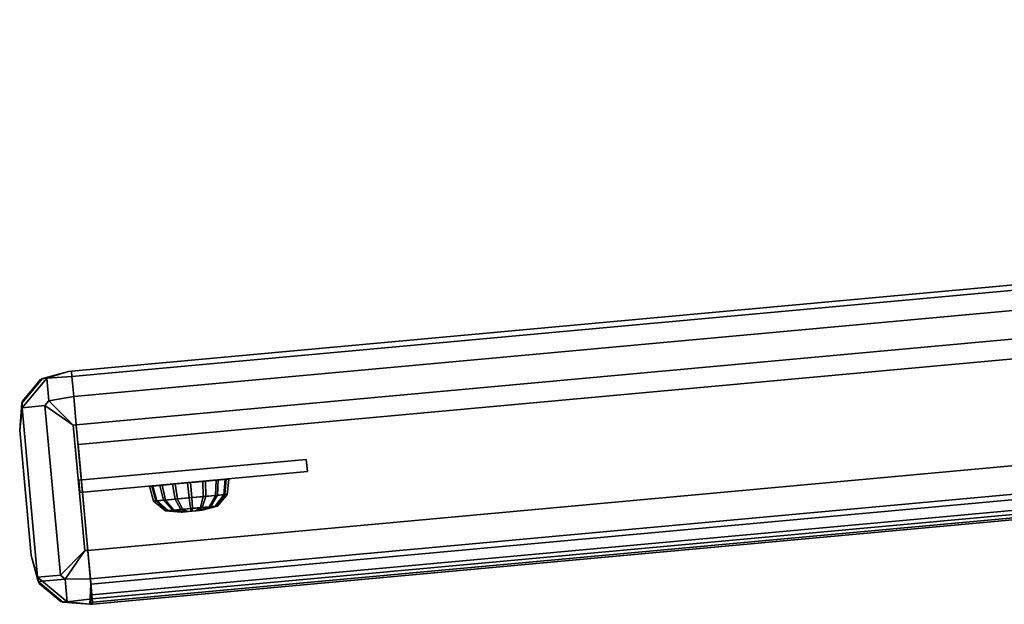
# Model space of a CAD drawing. Header units: inches. Extents: x -17.4 to 17.4, y -3.1 to 3.1.
# Tile 1 of 256: x -17.4 to -14.5, y -2.3 to -0.5. Entities that reach past the tile are written whole.
import ezdxf

# ---------------------------------------------------------------- set-up
doc = ezdxf.new("R2010")
doc.units = ezdxf.units.IN
doc.header["$MEASUREMENT"] = 0
doc.layers.add('AFURN-3-HWPT', color=4, linetype='Continuous', true_color=0x00ffff)
doc.layers.add('AFURN-3-SLPT', color=4, linetype='Continuous', true_color=0x00ffff)

msp = doc.modelspace()

# ---------------------------------------------------------------- meshes
at = {"layer": 'AFURN-3-HWPT'}
mesh = msp.add_polyface(dxfattribs=at)
corners = [(-16.9412, -1.9814, 14.235), (-16.949, -1.897, 14.235), (-16.9448, -1.8967, 14.1174), (-16.9401, -1.9813, 14.2036), (-16.99, -1.9009, 14.1247), (-16.9522, -1.9824, 14.2056), (-17.0289, -1.9045, 14.1488), (-16.9625, -1.9833, 14.212), (-17.0557, -1.907, 14.1861), (-16.9697, -1.984, 14.222), (-17.0662, -1.9079, 14.2308), (-16.9725, -1.9842, 14.2339), (-17.0589, -1.9073, 14.2761), (-16.9705, -1.9841, 14.246), (-17.0349, -1.905, 14.3152), (-16.9641, -1.9835, 14.2564), (-16.9978, -1.9016, 14.3421), (-16.9542, -1.9826, 14.2636), (-16.9532, -1.8975, 14.3527), (-16.9424, -1.9815, 14.2664), (-16.9081, -1.8933, 14.3454), (-16.9303, -1.9803, 14.2644), (-16.8692, -1.8897, 14.3212), (-16.9199, -1.9794, 14.258), (-16.8424, -1.8873, 14.284), (-16.9128, -1.9787, 14.2481), (-16.8319, -1.8863, 14.2393), (-16.91, -1.9785, 14.2361), (-16.8392, -1.887, 14.1939), (-16.9119, -1.9787, 14.2241), (-16.8632, -1.8892, 14.1548), (-16.9184, -1.9792, 14.2136), (-16.9003, -1.8926, 14.1279), (-16.9282, -1.9802, 14.2065), (-16.9448, -1.8966, 14.1174), (-16.9448, -1.8966, 14.1174), (-16.99, -1.9008, 14.1247), (-16.99, -1.9008, 14.1247), (-16.99, -1.9008, 14.1247), (-17.0289, -1.9044, 14.1488), (-17.0289, -1.9044, 14.1488), (-17.0289, -1.9044, 14.1488), (-17.0557, -1.9069, 14.1861), (-17.0557, -1.9069, 14.1861), (-17.0662, -1.9079, 14.2308), (-17.0662, -1.9079, 14.2308), (-17.0662, -1.9079, 14.2308), (-17.0589, -1.9072, 14.2761), (-17.0589, -1.9072, 14.2761), (-17.0349, -1.905, 14.3152), (-17.0349, -1.905, 14.3152), (-17.0349, -1.905, 14.3152), (-16.9978, -1.9015, 14.3421), (-16.9978, -1.9015, 14.3421), (-16.9978, -1.9015, 14.3421), (-16.9532, -1.8974, 14.3527), (-16.9532, -1.8974, 14.3527), (-16.9081, -1.8932, 14.3454), (-16.9081, -1.8932, 14.3454), (-16.9081, -1.8932, 14.3454), (-16.8692, -1.8896, 14.3212), (-16.8692, -1.8896, 14.3212), (-16.8424, -1.8872, 14.284), (-16.8424, -1.8872, 14.284), (-16.8424, -1.8872, 14.284), (-16.8319, -1.8862, 14.2393), (-16.8319, -1.8862, 14.2393), (-16.8392, -1.8869, 14.1939), (-16.8392, -1.8869, 14.1939), (-16.8392, -1.8869, 14.1939), (-16.8632, -1.8891, 14.1548), (-16.8632, -1.8891, 14.1548), (-16.8632, -1.8891, 14.1548), (-16.9003, -1.8925, 14.1279), (-16.9003, -1.8925, 14.1279), (-16.9003, -1.8925, 14.1279), (-16.941, -1.9413, 14.1259), (-16.941, -1.9413, 14.1259), (-16.9829, -1.9452, 14.1327), (-16.9829, -1.9452, 14.1327), (-16.8997, -1.9375, 14.1357), (-16.8997, -1.9375, 14.1357), (-17.019, -1.9485, 14.155), (-17.019, -1.9485, 14.155), (-16.9392, -1.9729, 14.1582), (-16.9392, -1.9729, 14.1582), (-16.9687, -1.9756, 14.163), (-16.9687, -1.9756, 14.163), (-16.9102, -1.9702, 14.1651), (-16.9102, -1.9702, 14.1651), (-16.9942, -1.978, 14.1787), (-16.9942, -1.978, 14.1787), (-17.0438, -1.9508, 14.1896), (-17.0438, -1.9508, 14.1896), (-17.0116, -1.9796, 14.2031), (-17.0116, -1.9796, 14.2031), (-17.0536, -1.9517, 14.2311), (-17.0536, -1.9517, 14.2311), (-17.0185, -1.9802, 14.2323), (-17.0185, -1.9802, 14.2323), (-17.0468, -1.9511, 14.2732), (-17.0468, -1.9511, 14.2732), (-17.0137, -1.9798, 14.2619), (-17.0137, -1.9798, 14.2619), (-17.0245, -1.9491, 14.3094), (-17.0245, -1.9491, 14.3094), (-16.998, -1.9783, 14.2874), (-16.998, -1.9783, 14.2874), (-16.9901, -1.9459, 14.3344), (-16.9901, -1.9459, 14.3344), (-16.9738, -1.9761, 14.3049), (-16.9738, -1.9761, 14.3049), (-16.9488, -1.9421, 14.3442), (-16.9488, -1.9421, 14.3442), (-16.9448, -1.9734, 14.3119), (-16.9448, -1.9734, 14.3119), (-16.9069, -1.9382, 14.3374), (-16.9069, -1.9382, 14.3374), (-16.9153, -1.9707, 14.3071), (-16.9153, -1.9707, 14.3071), (-16.8708, -1.9348, 14.315), (-16.8708, -1.9348, 14.315), (-16.8898, -1.9683, 14.2913), (-16.8898, -1.9683, 14.2913), (-16.846, -1.9326, 14.2804), (-16.846, -1.9326, 14.2804), (-16.8724, -1.9667, 14.267), (-16.8724, -1.9667, 14.267), (-16.8362, -1.9316, 14.2389), (-16.8362, -1.9316, 14.2389), (-16.8655, -1.9661, 14.2378), (-16.8655, -1.9661, 14.2378), (-16.843, -1.9323, 14.1969), (-16.843, -1.9323, 14.1969), (-16.8703, -1.9665, 14.2082), (-16.8703, -1.9665, 14.2082), (-16.8653, -1.9343, 14.1606), (-16.8653, -1.9343, 14.1606), (-16.886, -1.968, 14.1826), (-16.886, -1.968, 14.1826)]
mesh.append_faces([[corners[k] for k in face] for face in [(2, 4, 36, 34), (4, 6, 39, 37), (6, 8, 42, 40), (8, 10, 44, 42), (10, 12, 47, 45), (12, 14, 49, 47), (14, 16, 52, 50), (16, 18, 55, 53), (18, 20, 57, 55), (20, 22, 60, 58), (22, 24, 62, 60), (24, 26, 65, 63), (26, 28, 67, 65), (28, 30, 70, 68), (30, 32, 73, 71), (32, 2, 34, 74), (0, 5, 3, 3), (0, 7, 5, 5), (0, 9, 7, 7), (0, 11, 9, 9), (0, 13, 11, 11), (0, 15, 13, 13), (0, 17, 15, 15), (0, 19, 17, 17), (0, 21, 19, 19), (0, 23, 21, 21), (0, 25, 23, 23), (0, 27, 25, 25), (0, 29, 27, 27), (0, 31, 29, 29), (0, 33, 31, 31), (0, 3, 33, 33), (1, 35, 38, 38), (1, 38, 41, 41), (1, 41, 43, 43), (1, 43, 46, 46), (1, 46, 48, 48), (1, 48, 51, 51), (1, 51, 54, 54), (1, 54, 56, 56), (1, 56, 59, 59), (1, 59, 61, 61), (1, 61, 64, 64), (1, 64, 66, 66), (1, 66, 69, 69), (1, 69, 72, 72), (1, 72, 75, 75), (1, 75, 35, 35), (2, 77, 79, 4), (76, 84, 86, 78), (85, 3, 5, 87), (32, 81, 77, 2), (80, 88, 84, 76), (89, 33, 3, 85), (4, 79, 83, 6), (78, 86, 90, 82), (87, 5, 7, 91), (6, 83, 93, 8), (82, 90, 94, 92), (91, 7, 9, 95), (8, 93, 97, 10), (92, 94, 98, 96), (95, 9, 11, 99), (10, 97, 101, 12), (96, 98, 102, 100), (99, 11, 13, 103), (12, 101, 105, 14), (100, 102, 106, 104), (103, 13, 15, 107), (14, 105, 109, 16), (104, 106, 110, 108), (107, 15, 17, 111), (16, 109, 113, 18), (108, 110, 114, 112), (111, 17, 19, 115), (18, 113, 117, 20), (112, 114, 118, 116), (115, 19, 21, 119), (20, 117, 121, 22), (116, 118, 122, 120), (119, 21, 23, 123), (22, 121, 125, 24), (120, 122, 126, 124), (123, 23, 25, 127), (24, 125, 129, 26), (124, 126, 130, 128), (127, 25, 27, 131), (26, 129, 133, 28), (128, 130, 134, 132), (131, 27, 29, 135), (28, 133, 137, 30), (132, 134, 138, 136), (135, 29, 31, 139), (30, 137, 81, 32), (136, 138, 88, 80), (139, 31, 33, 89)]])
mesh = msp.add_polyface(dxfattribs=at)
corners = [(-16.9412, -1.9814, 13.0602), (-16.949, -1.897, 13.0602), (-16.9448, -1.8967, 12.9426), (-16.9401, -1.9813, 13.0288), (-16.99, -1.9009, 12.9499), (-16.9522, -1.9824, 13.0308), (-17.0289, -1.9045, 12.974), (-16.9625, -1.9833, 13.0372), (-17.0557, -1.907, 13.0113), (-16.9697, -1.984, 13.0472), (-17.0662, -1.9079, 13.056), (-16.9725, -1.9842, 13.0591), (-17.0589, -1.9073, 13.1013), (-16.9705, -1.9841, 13.0712), (-17.0349, -1.905, 13.1404), (-16.9641, -1.9835, 13.0816), (-16.9978, -1.9016, 13.1673), (-16.9542, -1.9826, 13.0888), (-16.9532, -1.8975, 13.1779), (-16.9424, -1.9815, 13.0916), (-16.9081, -1.8933, 13.1706), (-16.9303, -1.9803, 13.0896), (-16.8692, -1.8897, 13.1464), (-16.9199, -1.9794, 13.0832), (-16.8424, -1.8873, 13.1092), (-16.9128, -1.9787, 13.0733), (-16.8319, -1.8863, 13.0645), (-16.91, -1.9785, 13.0614), (-16.8392, -1.887, 13.0191), (-16.9119, -1.9787, 13.0493), (-16.8632, -1.8892, 12.98), (-16.9184, -1.9792, 13.0388), (-16.9003, -1.8926, 12.9531), (-16.9282, -1.9802, 13.0317), (-16.9448, -1.8966, 12.9426), (-16.9448, -1.8966, 12.9426), (-16.99, -1.9008, 12.9499), (-16.99, -1.9008, 12.9499), (-16.99, -1.9008, 12.9499), (-17.0289, -1.9044, 12.974), (-17.0289, -1.9044, 12.974), (-17.0289, -1.9044, 12.974), (-17.0557, -1.9069, 13.0113), (-17.0557, -1.9069, 13.0113), (-17.0662, -1.9079, 13.056), (-17.0662, -1.9079, 13.056), (-17.0662, -1.9079, 13.056), (-17.0589, -1.9072, 13.1013), (-17.0589, -1.9072, 13.1013), (-17.0349, -1.905, 13.1404), (-17.0349, -1.905, 13.1404), (-17.0349, -1.905, 13.1404), (-16.9978, -1.9015, 13.1673), (-16.9978, -1.9015, 13.1673), (-16.9978, -1.9015, 13.1673), (-16.9532, -1.8974, 13.1779), (-16.9532, -1.8974, 13.1779), (-16.9081, -1.8932, 13.1706), (-16.9081, -1.8932, 13.1706), (-16.9081, -1.8932, 13.1706), (-16.8692, -1.8896, 13.1464), (-16.8692, -1.8896, 13.1464), (-16.8424, -1.8872, 13.1092), (-16.8424, -1.8872, 13.1092), (-16.8424, -1.8872, 13.1092), (-16.8319, -1.8862, 13.0645), (-16.8319, -1.8862, 13.0645), (-16.8392, -1.8869, 13.0191), (-16.8392, -1.8869, 13.0191), (-16.8392, -1.8869, 13.0191), (-16.8632, -1.8891, 12.98), (-16.8632, -1.8891, 12.98), (-16.8632, -1.8891, 12.98), (-16.9003, -1.8925, 12.9531), (-16.9003, -1.8925, 12.9531), (-16.9003, -1.8925, 12.9531), (-16.941, -1.9413, 12.9511), (-16.941, -1.9413, 12.9511), (-16.9829, -1.9452, 12.9579), (-16.9829, -1.9452, 12.9579), (-16.8997, -1.9375, 12.9609), (-16.8997, -1.9375, 12.9609), (-17.019, -1.9485, 12.9803), (-17.019, -1.9485, 12.9803), (-16.9392, -1.9729, 12.9834), (-16.9392, -1.9729, 12.9834), (-16.9687, -1.9756, 12.9882), (-16.9687, -1.9756, 12.9882), (-16.9102, -1.9702, 12.9903), (-16.9102, -1.9702, 12.9903), (-16.9942, -1.978, 13.0039), (-16.9942, -1.978, 13.0039), (-17.0438, -1.9508, 13.0148), (-17.0438, -1.9508, 13.0148), (-17.0116, -1.9796, 13.0283), (-17.0116, -1.9796, 13.0283), (-17.0536, -1.9517, 13.0563), (-17.0536, -1.9517, 13.0563), (-17.0185, -1.9802, 13.0575), (-17.0185, -1.9802, 13.0575), (-17.0468, -1.9511, 13.0984), (-17.0468, -1.9511, 13.0984), (-17.0137, -1.9798, 13.0871), (-17.0137, -1.9798, 13.0871), (-17.0245, -1.9491, 13.1346), (-17.0245, -1.9491, 13.1346), (-16.998, -1.9783, 13.1126), (-16.998, -1.9783, 13.1126), (-16.9901, -1.9459, 13.1596), (-16.9901, -1.9459, 13.1596), (-16.9738, -1.9761, 13.1302), (-16.9738, -1.9761, 13.1302), (-16.9488, -1.9421, 13.1694), (-16.9488, -1.9421, 13.1694), (-16.9448, -1.9734, 13.1371), (-16.9448, -1.9734, 13.1371), (-16.9069, -1.9382, 13.1626), (-16.9069, -1.9382, 13.1626), (-16.9153, -1.9707, 13.1323), (-16.9153, -1.9707, 13.1323), (-16.8708, -1.9348, 13.1402), (-16.8708, -1.9348, 13.1402), (-16.8898, -1.9683, 13.1165), (-16.8898, -1.9683, 13.1165), (-16.846, -1.9326, 13.1056), (-16.846, -1.9326, 13.1056), (-16.8724, -1.9667, 13.0922), (-16.8724, -1.9667, 13.0922), (-16.8362, -1.9316, 13.0642), (-16.8362, -1.9316, 13.0642), (-16.8655, -1.9661, 13.063), (-16.8655, -1.9661, 13.063), (-16.843, -1.9323, 13.0221), (-16.843, -1.9323, 13.0221), (-16.8703, -1.9665, 13.0334), (-16.8703, -1.9665, 13.0334), (-16.8653, -1.9343, 12.9858), (-16.8653, -1.9343, 12.9858), (-16.886, -1.968, 13.0078), (-16.886, -1.968, 13.0078)]
mesh.append_faces([[corners[k] for k in face] for face in [(2, 4, 36, 34), (4, 6, 39, 37), (6, 8, 42, 40), (8, 10, 44, 42), (10, 12, 47, 45), (12, 14, 49, 47), (14, 16, 52, 50), (16, 18, 55, 53), (18, 20, 57, 55), (20, 22, 60, 58), (22, 24, 62, 60), (24, 26, 65, 63), (26, 28, 67, 65), (28, 30, 70, 68), (30, 32, 73, 71), (32, 2, 34, 74), (0, 5, 3, 3), (0, 7, 5, 5), (0, 9, 7, 7), (0, 11, 9, 9), (0, 13, 11, 11), (0, 15, 13, 13), (0, 17, 15, 15), (0, 19, 17, 17), (0, 21, 19, 19), (0, 23, 21, 21), (0, 25, 23, 23), (0, 27, 25, 25), (0, 29, 27, 27), (0, 31, 29, 29), (0, 33, 31, 31), (0, 3, 33, 33), (1, 35, 38, 38), (1, 38, 41, 41), (1, 41, 43, 43), (1, 43, 46, 46), (1, 46, 48, 48), (1, 48, 51, 51), (1, 51, 54, 54), (1, 54, 56, 56), (1, 56, 59, 59), (1, 59, 61, 61), (1, 61, 64, 64), (1, 64, 66, 66), (1, 66, 69, 69), (1, 69, 72, 72), (1, 72, 75, 75), (1, 75, 35, 35), (2, 77, 79, 4), (76, 84, 86, 78), (85, 3, 5, 87), (32, 81, 77, 2), (80, 88, 84, 76), (89, 33, 3, 85), (4, 79, 83, 6), (78, 86, 90, 82), (87, 5, 7, 91), (6, 83, 93, 8), (82, 90, 94, 92), (91, 7, 9, 95), (8, 93, 97, 10), (92, 94, 98, 96), (95, 9, 11, 99), (10, 97, 101, 12), (96, 98, 102, 100), (99, 11, 13, 103), (12, 101, 105, 14), (100, 102, 106, 104), (103, 13, 15, 107), (14, 105, 109, 16), (104, 106, 110, 108), (107, 15, 17, 111), (16, 109, 113, 18), (108, 110, 114, 112), (111, 17, 19, 115), (18, 113, 117, 20), (112, 114, 118, 116), (115, 19, 21, 119), (20, 117, 121, 22), (116, 118, 122, 120), (119, 21, 23, 123), (22, 121, 125, 24), (120, 122, 126, 124), (123, 23, 25, 127), (24, 125, 129, 26), (124, 126, 130, 128), (127, 25, 27, 131), (26, 129, 133, 28), (128, 130, 134, 132), (131, 27, 29, 135), (28, 133, 137, 30), (132, 134, 138, 136), (135, 29, 31, 139), (30, 137, 81, 32), (136, 138, 88, 80), (139, 31, 33, 89)]])
at = {"layer": 'AFURN-3-SLPT'}
mesh = msp.add_polyface(dxfattribs=at)
corners = [(-17.2966, -1.5683, 12.8422), (-17.2966, -1.5683, 14.5141), (-5.9682, -0.531, 14.5141), (-5.9682, -0.531, 12.8422), (-17.4152, -2.1123, 14.5141), (-17.2337, -2.2553, 14.8464), (-17.2482, -2.097, 15.0054), (-17.2424, -2.2561, 14.8464), (-17.4152, -2.1123, 14.8464), (-17.2569, -2.0978, 15.0054), (-17.2908, -1.7274, 15.0054), (-17.4491, -1.7419, 14.8464), (-17.3053, -1.5691, 14.8464), (-17.2821, -1.7266, 15.0054), (-17.2966, -1.5683, 14.8464), (-17.4491, -1.7419, 14.5141), (-17.3053, -1.5691, 14.5141), (-5.7561, -1.0447, 14.8464), (-5.9, -1.2176, 14.8464), (-5.9145, -1.0592, 15.0054), (-5.7561, -1.0447, 14.5141), (-5.79, -0.6744, 14.5141), (-5.9629, -0.5305, 14.5141), (-5.79, -0.6744, 14.8464), (-5.9484, -0.6889, 15.0054), (-5.9629, -0.5305, 14.8464), (-17.2482, -2.097, 12.349), (-17.2337, -2.2553, 12.5081), (-17.2569, -2.0978, 12.349), (-17.2424, -2.2561, 12.5081), (-17.4152, -2.1123, 12.5081), (-17.2908, -1.7274, 12.349), (-17.4491, -1.7419, 12.5081), (-17.3053, -1.5691, 12.5081), (-17.2821, -1.7266, 12.349), (-17.2966, -1.5683, 12.5081), (-17.4152, -2.1123, 12.8422), (-17.4491, -1.7419, 12.8422), (-17.3053, -1.5691, 12.8422), (-5.7561, -1.0447, 12.8422), (-5.79, -0.6744, 12.8422), (-5.9629, -0.5305, 12.8422), (-5.7561, -1.0447, 12.5081), (-5.9, -1.2176, 12.5081), (-5.9145, -1.0592, 12.349), (-5.79, -0.6744, 12.5081), (-5.9629, -0.5305, 12.5081), (-5.9484, -0.6889, 12.349), (-5.9053, -1.218, 14.8464), (-5.9198, -1.0597, 15.0054), (-5.9537, -0.6893, 15.0054), (-5.9682, -0.531, 14.8464), (-5.9537, -0.6893, 12.349), (-5.9682, -0.531, 12.5081), (-5.9198, -1.0597, 12.349), (-5.9053, -1.218, 12.5081), (-17.2768, -1.7847, 14.5141), (-17.2768, -1.7847, 14.5141), (-17.2768, -1.7847, 14.5141), (-17.2768, -1.7847, 12.8422), (-17.2768, -1.7847, 12.8422), (-17.2768, -1.7847, 12.8422), (-5.9484, -0.7474, 12.8422), (-5.9484, -0.7474, 12.8422), (-5.9484, -0.7474, 12.8422), (-5.9484, -0.7474, 14.5141), (-5.9484, -0.7474, 14.5141), (-5.9484, -0.7474, 14.5141), (-17.3085, -2.249, 14.9248), (-17.3085, -2.249, 14.9248), (-17.3085, -2.249, 14.9248), (-17.3216, -2.2502, 14.9116), (-17.3216, -2.2502, 14.9116), (-17.3216, -2.2502, 14.9116), (-17.395, -2.1891, 14.9116), (-17.395, -2.1891, 14.9116), (-17.395, -2.1891, 14.9116), (-17.3962, -2.176, 14.9248), (-17.3962, -2.176, 14.9248), (-17.3962, -2.176, 14.9248), (-17.329, -2.1698, 14.9923), (-17.329, -2.1698, 14.9923), (-17.329, -2.1698, 14.9923), (-17.3146, -2.1818, 14.9923), (-17.3146, -2.1818, 14.9923), (-17.3146, -2.1818, 14.9923), (-17.3628, -1.6554, 14.9923), (-17.3628, -1.6554, 14.9923), (-17.3628, -1.6554, 14.9923), (-17.3748, -1.6697, 14.9923), (-17.3748, -1.6697, 14.9923), (-17.3748, -1.6697, 14.9923), (-17.442, -1.6758, 14.9248), (-17.442, -1.6758, 14.9248), (-17.442, -1.6758, 14.9248), (-17.4432, -1.6627, 14.9116), (-17.4432, -1.6627, 14.9116), (-17.4432, -1.6627, 14.9116), (-17.3821, -1.5894, 14.9116), (-17.3821, -1.5894, 14.9116), (-17.3821, -1.5894, 14.9116), (-17.369, -1.5882, 14.9248), (-17.369, -1.5882, 14.9248), (-17.369, -1.5882, 14.9248), (-5.7621, -1.1239, 14.9116), (-5.7621, -1.1239, 14.9116), (-5.7621, -1.1239, 14.9116), (-5.7633, -1.1108, 14.9248), (-5.7633, -1.1108, 14.9248), (-5.7633, -1.1108, 14.9248), (-5.8305, -1.117, 14.9923), (-5.8305, -1.117, 14.9923), (-5.8305, -1.117, 14.9923), (-5.8424, -1.1313, 14.9923), (-5.8424, -1.1313, 14.9923), (-5.8424, -1.1313, 14.9923), (-5.8363, -1.1985, 14.9248), (-5.8363, -1.1985, 14.9248), (-5.8363, -1.1985, 14.9248), (-5.8231, -1.1973, 14.9116), (-5.8231, -1.1973, 14.9116), (-5.8231, -1.1973, 14.9116), (-5.8103, -0.5975, 14.9116), (-5.8103, -0.5975, 14.9116), (-5.8103, -0.5975, 14.9116), (-5.8091, -0.6106, 14.9248), (-5.8091, -0.6106, 14.9248), (-5.8091, -0.6106, 14.9248), (-5.8763, -0.6168, 14.9923), (-5.8763, -0.6168, 14.9923), (-5.8763, -0.6168, 14.9923), (-5.8906, -0.6049, 14.9923), (-5.8906, -0.6049, 14.9923), (-5.8906, -0.6049, 14.9923), (-5.8968, -0.5377, 14.9248), (-5.8968, -0.5377, 14.9248), (-5.8968, -0.5377, 14.9248), (-5.8837, -0.5365, 14.9116), (-5.8837, -0.5365, 14.9116), (-5.8837, -0.5365, 14.9116), (-17.329, -2.1698, 12.3622), (-17.329, -2.1698, 12.3622), (-17.329, -2.1698, 12.3622), (-17.3146, -2.1818, 12.3622), (-17.3146, -2.1818, 12.3622), (-17.3146, -2.1818, 12.3622), (-17.3085, -2.249, 12.4297), (-17.3085, -2.249, 12.4297), (-17.3085, -2.249, 12.4297), (-17.3216, -2.2502, 12.4429), (-17.3216, -2.2502, 12.4429), (-17.3216, -2.2502, 12.4429), (-17.395, -2.1891, 12.4429), (-17.395, -2.1891, 12.4429), (-17.395, -2.1891, 12.4429), (-17.3962, -2.176, 12.4297), (-17.3962, -2.176, 12.4297), (-17.3962, -2.176, 12.4297), (-17.3628, -1.6554, 12.3622), (-17.3628, -1.6554, 12.3622), (-17.3628, -1.6554, 12.3622), (-17.3748, -1.6697, 12.3622), (-17.3748, -1.6697, 12.3622), (-17.3748, -1.6697, 12.3622), (-17.442, -1.6758, 12.4297), (-17.442, -1.6758, 12.4297), (-17.442, -1.6758, 12.4297), (-17.4432, -1.6627, 12.4429), (-17.4432, -1.6627, 12.4429), (-17.4432, -1.6627, 12.4429), (-17.3821, -1.5894, 12.4429), (-17.3821, -1.5894, 12.4429), (-17.3821, -1.5894, 12.4429), (-17.369, -1.5882, 12.4297), (-17.369, -1.5882, 12.4297), (-17.369, -1.5882, 12.4297), (-5.7633, -1.1108, 12.4297), (-5.7633, -1.1108, 12.4297), (-5.7633, -1.1108, 12.4297), (-5.7621, -1.1239, 12.4429), (-5.7621, -1.1239, 12.4429), (-5.7621, -1.1239, 12.4429), (-5.8231, -1.1973, 12.4429), (-5.8231, -1.1973, 12.4429), (-5.8231, -1.1973, 12.4429), (-5.8363, -1.1985, 12.4297), (-5.8363, -1.1985, 12.4297), (-5.8363, -1.1985, 12.4297), (-5.8424, -1.1313, 12.3622), (-5.8424, -1.1313, 12.3622), (-5.8424, -1.1313, 12.3622), (-5.8305, -1.117, 12.3622), (-5.8305, -1.117, 12.3622), (-5.8305, -1.117, 12.3622), (-5.8103, -0.5975, 12.4429), (-5.8103, -0.5975, 12.4429), (-5.8103, -0.5975, 12.4429), (-5.8091, -0.6106, 12.4297), (-5.8091, -0.6106, 12.4297), (-5.8091, -0.6106, 12.4297), (-5.8763, -0.6168, 12.3622), (-5.8763, -0.6168, 12.3622), (-5.8763, -0.6168, 12.3622), (-5.8906, -0.6049, 12.3622), (-5.8906, -0.6049, 12.3622), (-5.8906, -0.6049, 12.3622), (-5.8968, -0.5377, 12.4297), (-5.8968, -0.5377, 12.4297), (-5.8968, -0.5377, 12.4297), (-5.8837, -0.5365, 12.4429), (-5.8837, -0.5365, 12.4429), (-5.8837, -0.5365, 12.4429), (-17.2351, -2.2398, 14.9304), (-17.2351, -2.2398, 14.9304), (-17.3274, -2.2483, 14.5141), (-17.3274, -2.2483, 14.5141), (-17.3921, -2.1945, 14.5141), (-17.3921, -2.1945, 14.5141), (-17.2405, -2.1806, 14.9898), (-17.2405, -2.1806, 14.9898), (-17.2897, -1.643, 14.9898), (-17.2897, -1.643, 14.9898), (-17.4413, -1.6569, 14.5141), (-17.4413, -1.6569, 14.5141), (-17.3875, -1.5923, 14.5141), (-17.3875, -1.5923, 14.5141), (-17.2951, -1.5838, 14.9304), (-17.2951, -1.5838, 14.9304), (-5.764, -1.1297, 14.5141), (-5.764, -1.1297, 14.5141), (-5.8178, -1.1944, 14.5141), (-5.8178, -1.1944, 14.5141), (-5.8132, -0.5922, 14.5141), (-5.8132, -0.5922, 14.5141), (-5.8779, -0.5384, 14.5141), (-5.8779, -0.5384, 14.5141), (-17.2405, -2.1806, 12.3646), (-17.2405, -2.1806, 12.3646), (-17.2351, -2.2398, 12.4241), (-17.2351, -2.2398, 12.4241), (-17.2897, -1.643, 12.3646), (-17.2897, -1.643, 12.3646), (-17.2951, -1.5838, 12.4241), (-17.2951, -1.5838, 12.4241), (-17.3274, -2.2483, 12.8422), (-17.3274, -2.2483, 12.8422), (-17.3921, -2.1945, 12.8422), (-17.3921, -2.1945, 12.8422), (-5.9067, -1.2025, 14.9304), (-5.9067, -1.2025, 14.9304), (-5.9121, -1.1433, 14.9898), (-5.9121, -1.1433, 14.9898), (-5.9668, -0.5465, 14.9304), (-5.9668, -0.5465, 14.9304), (-5.9614, -0.6057, 14.9898), (-5.9614, -0.6057, 14.9898), (-17.3875, -1.5923, 12.8422), (-17.3875, -1.5923, 12.8422), (-17.4413, -1.6569, 12.8422), (-17.4413, -1.6569, 12.8422), (-5.764, -1.1297, 12.8422), (-5.764, -1.1297, 12.8422), (-5.8178, -1.1944, 12.8422), (-5.8178, -1.1944, 12.8422), (-5.8132, -0.5922, 12.8422), (-5.8132, -0.5922, 12.8422), (-5.8779, -0.5384, 12.8422), (-5.8779, -0.5384, 12.8422), (-5.9121, -1.1433, 12.3646), (-5.9121, -1.1433, 12.3646), (-5.9067, -1.2025, 12.4241), (-5.9067, -1.2025, 12.4241), (-5.9614, -0.6057, 12.3646), (-5.9614, -0.6057, 12.3646), (-5.9668, -0.5465, 12.4241), (-5.9668, -0.5465, 12.4241), (-17.2337, -2.2553, 14.5729), (-17.2337, -2.2553, 14.5729), (-17.239, -2.1968, 14.5141), (-17.239, -2.1968, 14.5141), (-17.239, -2.1968, 14.5141), (-17.2342, -2.2496, 14.5419), (-17.2342, -2.2496, 14.5419), (-17.2342, -2.2496, 14.5419), (-17.2342, -2.2496, 14.5419), (-17.2362, -2.2277, 14.5199), (-17.2362, -2.2277, 14.5199), (-17.2362, -2.2277, 14.5199), (-17.2362, -2.2277, 14.5199), (-17.2424, -2.2561, 14.5141), (-17.2424, -2.2561, 14.5141), (-17.2424, -2.2561, 14.5141), (-17.2424, -2.2561, 14.5141), (-17.2424, -2.2561, 14.5141), (-17.239, -2.1968, 12.8422), (-17.239, -2.1968, 12.8422), (-17.239, -2.1968, 12.8422), (-17.2337, -2.2553, 12.7834), (-17.2337, -2.2553, 12.7834), (-17.2342, -2.2496, 12.8144), (-17.2342, -2.2496, 12.8144), (-17.2342, -2.2496, 12.8144), (-17.2342, -2.2496, 12.8144), (-17.2362, -2.2277, 12.8364), (-17.2362, -2.2277, 12.8364), (-17.2362, -2.2277, 12.8364), (-17.2362, -2.2277, 12.8364), (-17.2424, -2.2561, 12.8422), (-17.2424, -2.2561, 12.8422), (-17.2424, -2.2561, 12.8422), (-17.2424, -2.2561, 12.8422), (-17.2424, -2.2561, 12.8422), (-5.9053, -1.218, 14.5729), (-5.9053, -1.218, 14.5729), (-5.9106, -1.1595, 14.5141), (-5.9106, -1.1595, 14.5141), (-5.9106, -1.1595, 12.8422), (-5.9106, -1.1595, 12.8422), (-5.9106, -1.1595, 12.8422), (-5.9058, -1.2123, 14.5419), (-5.9058, -1.2123, 14.5419), (-5.9058, -1.2123, 14.5419), (-5.9078, -1.1904, 14.5199), (-5.9078, -1.1904, 14.5199), (-5.9078, -1.1904, 14.5199), (-5.9053, -1.218, 12.7834), (-5.9053, -1.218, 12.7834), (-5.9058, -1.2123, 12.8144), (-5.9058, -1.2123, 12.8144), (-5.9058, -1.2123, 12.8144), (-5.9078, -1.1904, 12.8364), (-5.9078, -1.1904, 12.8364), (-5.9078, -1.1904, 12.8364), (-5.9, -1.2176, 12.8422), (-5.9, -1.2176, 12.8422), (-5.9, -1.2176, 12.8422), (-5.9, -1.2176, 14.5141), (-5.9, -1.2176, 14.5141)]
mesh.append_faces([[corners[k] for k in face] for face in [(293, 277, 5, 7), (12, 14, 1, 16), (9, 6, 13, 10), (17, 20, 21, 23), (26, 28, 31, 34), (4, 8, 11, 15), (279, 289, 310, 294), (4, 15, 37, 36), (21, 20, 39, 40), (16, 1, 0, 38), (298, 311, 29, 27), (40, 39, 42, 45), (36, 37, 32, 30), (38, 0, 35, 33), (5, 277, 313, 48), (56, 60, 63, 65), (13, 6, 49, 50), (1, 14, 51, 2), (0, 1, 2, 3), (26, 34, 52, 54), (298, 27, 55, 326), (35, 0, 3, 53), (48, 313, 337, 18), (50, 49, 19, 24), (312, 318, 333, 336), (2, 51, 25, 22), (3, 2, 22, 41), (326, 55, 43, 335), (53, 3, 41, 46), (54, 52, 47, 44), (279, 294, 61, 58), (314, 280, 57, 67), (296, 316, 64, 59), (318, 315, 66, 62), (7, 70, 73, 73), (8, 76, 79, 79), (9, 82, 85, 85), (75, 71, 69, 83), (77, 75, 83, 81), (10, 88, 91, 91), (11, 94, 97, 97), (12, 100, 103, 103), (93, 89, 87, 101), (95, 93, 101, 99), (109, 106, 17, 17), (115, 112, 19, 19), (121, 118, 18, 18), (120, 104, 108, 110), (116, 120, 110, 114), (23, 124, 127, 127), (24, 130, 133, 133), (25, 136, 139, 139), (129, 125, 123, 137), (131, 129, 137, 135), (145, 142, 28, 28), (151, 148, 29, 29), (157, 154, 30, 30), (156, 140, 144, 146), (152, 156, 146, 150), (163, 160, 31, 31), (169, 166, 32, 32), (175, 172, 33, 33), (174, 158, 162, 164), (170, 174, 164, 168), (181, 178, 42, 42), (187, 184, 43, 43), (193, 190, 44, 44), (192, 176, 180, 182), (188, 192, 182, 186), (199, 196, 45, 45), (205, 202, 47, 47), (211, 208, 46, 46), (210, 194, 198, 200), (206, 210, 200, 204), (7, 73, 214, 293), (72, 74, 216, 215), (76, 8, 4, 217), (293, 214, 244, 311), (215, 216, 246, 245), (217, 4, 36, 247), (5, 213, 70, 7), (212, 218, 84, 68), (219, 6, 9, 85), (48, 249, 213, 5), (248, 250, 218, 212), (251, 49, 6, 219), (10, 91, 82, 9), (90, 92, 78, 80), (94, 11, 8, 79), (12, 103, 227, 14), (102, 86, 220, 226), (88, 10, 13, 221), (16, 225, 100, 12), (224, 222, 96, 98), (223, 15, 11, 97), (50, 255, 221, 13), (254, 252, 226, 220), (253, 51, 14, 227), (15, 223, 259, 37), (222, 224, 256, 258), (225, 16, 38, 257), (17, 106, 229, 20), (105, 119, 230, 228), (121, 18, 337, 231), (23, 127, 109, 17), (126, 128, 111, 107), (130, 24, 19, 112), (18, 118, 249, 48), (117, 113, 250, 248), (115, 19, 49, 251), (20, 229, 261, 39), (228, 230, 262, 260), (231, 337, 335, 263), (21, 233, 124, 23), (232, 234, 138, 122), (235, 22, 25, 139), (40, 265, 233, 21), (264, 266, 234, 232), (267, 41, 22, 235), (24, 133, 255, 50), (132, 134, 252, 254), (136, 25, 51, 253), (26, 237, 145, 28), (236, 238, 147, 143), (239, 27, 29, 148), (54, 269, 237, 26), (268, 270, 238, 236), (271, 55, 27, 239), (28, 142, 163, 31), (141, 155, 165, 161), (157, 30, 32, 166), (311, 244, 151, 29), (245, 246, 153, 149), (247, 36, 30, 154), (31, 160, 241, 34), (159, 173, 242, 240), (175, 33, 35, 243), (37, 259, 169, 32), (258, 256, 171, 167), (257, 38, 33, 172), (34, 241, 273, 52), (240, 242, 274, 272), (243, 35, 53, 275), (39, 261, 181, 42), (260, 262, 183, 179), (263, 335, 43, 184), (45, 196, 265, 40), (195, 209, 266, 264), (211, 46, 41, 267), (42, 178, 199, 45), (177, 191, 201, 197), (193, 44, 47, 202), (55, 271, 187, 43), (270, 268, 189, 185), (269, 54, 44, 190), (46, 208, 275, 53), (207, 203, 272, 274), (205, 47, 52, 273), (292, 281, 276, 276), (291, 286, 282, 282), (290, 278, 287, 287), (297, 301, 307, 307), (300, 304, 308, 308), (303, 295, 309, 309), (312, 319, 318, 318), (319, 322, 318, 318), (322, 315, 318, 318), (334, 328, 325, 325), (334, 331, 328, 328), (334, 317, 331, 331), (277, 284, 320, 313), (283, 285, 323, 321), (288, 280, 314, 324), (326, 327, 302, 298), (329, 330, 305, 299), (332, 316, 296, 306)]])
mesh = msp.add_polyface(dxfattribs=at)
corners = [(-17.2746, -1.8901, 14.5178), (-17.2746, -1.8901, 14.5178), (-17.2746, -1.8901, 14.5178), (-16.6028, -1.8286, 14.5178), (-16.6028, -1.8286, 14.5178), (-16.6028, -1.8286, 14.5178), (-17.2713, -1.926, 14.5178), (-17.2713, -1.926, 14.5178), (-17.2713, -1.926, 14.5178), (-16.5995, -1.8645, 14.5178), (-16.5995, -1.8645, 14.5178), (-16.5995, -1.8645, 14.5178), (-17.2713, -1.926, 12.8373), (-17.2713, -1.926, 12.8373), (-17.2713, -1.926, 12.8373), (-16.5995, -1.8645, 12.8373), (-16.5995, -1.8645, 12.8373), (-16.5995, -1.8645, 12.8373), (-17.2746, -1.8901, 12.8373), (-17.2746, -1.8901, 12.8373), (-17.2746, -1.8901, 12.8373), (-16.6028, -1.8286, 12.8373), (-16.6028, -1.8286, 12.8373), (-16.6028, -1.8286, 12.8373)]
mesh.append_faces([[corners[k] for k in face] for face in [(1, 7, 9, 3), (12, 19, 22, 16), (6, 13, 15, 10), (11, 17, 21, 4), (5, 23, 18, 2), (0, 20, 14, 8)]])

doc.saveas('drawing.dxf')
